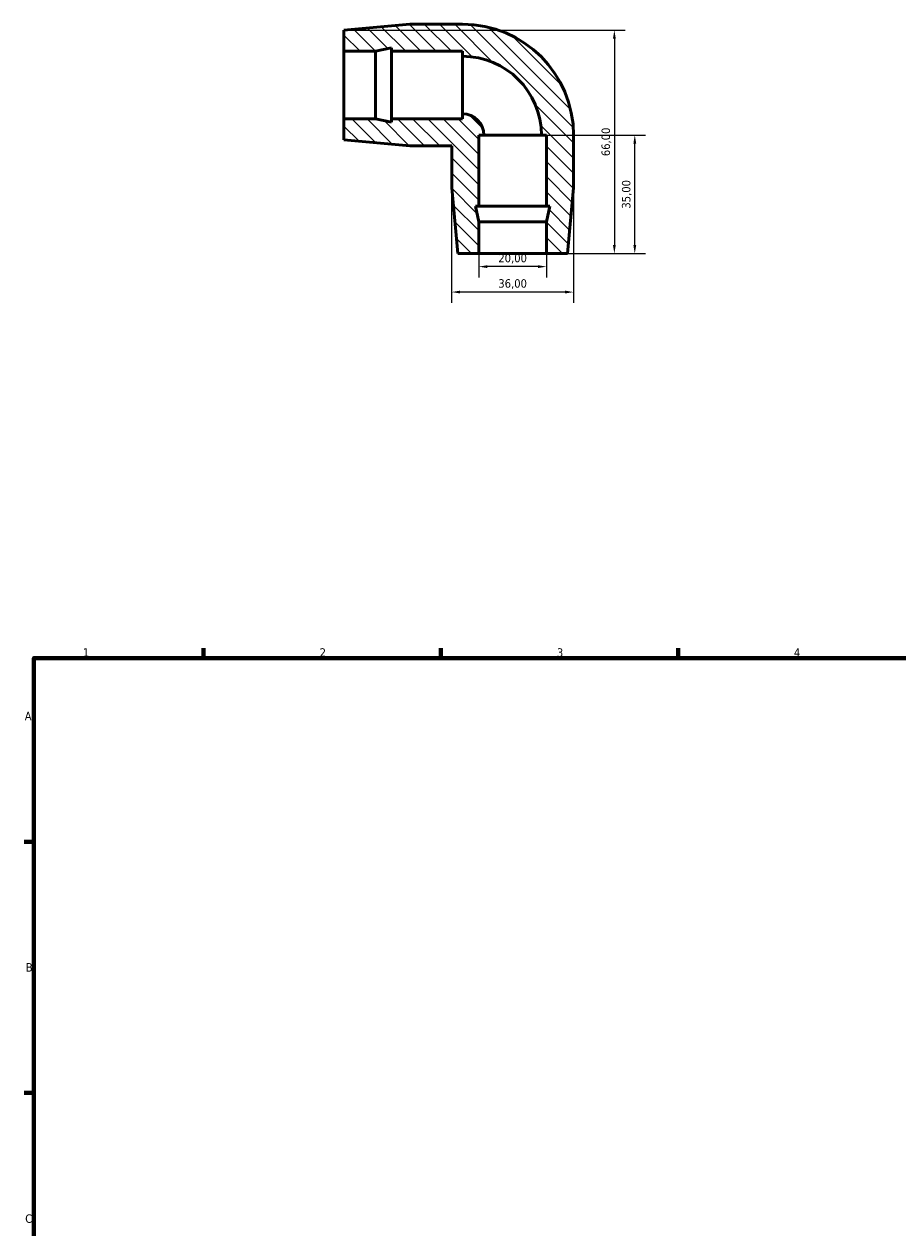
# Model space of a CAD drawing. Header units: millimetres. Extents: x -154 to 1311, y -206 to 761.
# Tile 2 of 7: x 17 to 275, y 406 to 761. Entities that reach past the tile are written whole.
import ezdxf

# ---------------------------------------------------------------- set-up
doc = ezdxf.new("R2010")
doc.units = ezdxf.units.MM
for name, color, linetype, lineweight in [('Border (ISO)', 7, 'Continuous', 70), ('Dimension (ISO)', 7, 'Continuous', 25), ('Hatch (ISO)', 7, 'Continuous', 18), ('Visible (ISO)', 7, 'Continuous', 50)]:
    doc.layers.add(name, color=color, linetype=linetype, lineweight=lineweight)
doc.styles.add('Note Text (ISO)', font='tahoma.ttf')
doc.dimstyles.new('Default (ISO)', dxfattribs={"dimtxt": 2.5, "dimasz": 2.5, "dimexe": 3.175, "dimexo": 0, "dimgap": 0.762, "dimtad": 1, "dimrnd": 1e-08, "dimzin": 0, "dimtxsty": 'Note Text (ISO)', "dimcen": 0.09, "dimdle": 10, "dimclrd": 256, "dimclre": 256, "dimclrt": 232, "dimazin": 0, "dimtfac": 1.40208, "dimtmove": 0, "dimatfit": 3, "dimfxl": 1, "dimtolj": 1, "dimtzin": 0, "dimlwd": -1, "dimlwe": -1, "dimarcsym": 0})

# ---------------------------------------------------------------- blocks, each defined once
blk = doc.blocks.new('Borders Default Border')
at = {"layer": 'Border (ISO)'}
for p, q in [((70.08, 574), (70.08, 576.9)), ((140.17, 574), (140.17, 576.9)), ((210.25, 574), (210.25, 576.9)), ((20, 519.75), (17.1, 519.75)), ((20, 445.5), (17.1, 445.5))]:
    blk.add_line(p, q, dxfattribs=at)
at = {"layer": 'Border (ISO)', "flags": 128}
blk.add_lwpolyline([(20, 20), (20, 574), (821, 574), (821, 20), (20, 20)], dxfattribs=at)
at = {"layer": 'Border (ISO)', "color": 232, "true_color": 0xca0064, "char_height": 2.5, "attachment_point": 7, "style": 'Note Text (ISO)'}
for s, insert in [('1', (34.48, 574.4)), ('2', (104.37, 574.4)), ('3', (174.43, 574.35)), ('4', (244.42, 574.4)), ('A', (17.29, 555.62)), ('B', (17.59, 481.37)), ('C', (17.43, 407.08))]:
    blk.add_mtext(s, dxfattribs=dict(at, insert=insert))
blk = doc.blocks.new('*D11')
at = {"layer": 'Defpoints', "color": 0, "transparency": 16777216}
for p in [(111.56, 759.53), (177.56, 693.53), (191.41, 693.53)]:
    blk.add_point(p, dxfattribs=at)
at = {"layer": 'Dimension (ISO)', "transparency": 16777216}
for p, q in [((111.56, 759.53), (194.58, 759.53)), ((191.41, 757.03), (191.41, 696.03)), ((177.56, 693.53), (194.58, 693.53))]:
    blk.add_line(p, q, dxfattribs=at)
for points in [[(190.99, 757.03), (191.82, 757.03), (191.41, 759.53)], [(190.99, 696.03), (191.82, 696.03), (191.41, 693.53)]]:
    blk.add_solid(points, dxfattribs=at)
at = {"layer": 'Dimension (ISO)', "color": 232, "true_color": 0xca0064, "transparency": 16777216, "insert": (189.06, 726.53), "char_height": 2.5, "attachment_point": 5, "rotation": 90, "style": 'Note Text (ISO)'}
blk.add_mtext('\\A1;66,00', dxfattribs=at)
blk = doc.blocks.new('*D12')
at = {"layer": 'Defpoints', "color": 0, "transparency": 16777216}
for p in [(151.36, 693.53), (171.36, 693.53), (151.36, 689.67)]:
    blk.add_point(p, dxfattribs=at)
at = {"layer": 'Dimension (ISO)', "transparency": 16777216}
for p, q in [((151.36, 693.53), (151.36, 686.49)), ((171.36, 693.53), (171.36, 686.49)), ((168.86, 689.67), (153.86, 689.67))]:
    blk.add_line(p, q, dxfattribs=at)
for points in [[(153.86, 690.08), (153.86, 689.25), (151.36, 689.67)], [(168.86, 690.08), (168.86, 689.25), (171.36, 689.67)]]:
    blk.add_solid(points, dxfattribs=at)
at = {"layer": 'Dimension (ISO)', "color": 232, "true_color": 0xca0064, "transparency": 16777216, "insert": (161.36, 692.01), "char_height": 2.5, "attachment_point": 5, "style": 'Note Text (ISO)'}
blk.add_mtext('\\A1;20,00', dxfattribs=at)
blk = doc.blocks.new('*D13')
at = {"layer": 'Defpoints', "color": 0, "transparency": 16777216}
for p in [(143.36, 719.13), (179.36, 720.73), (143.36, 682.15)]:
    blk.add_point(p, dxfattribs=at)
at = {"layer": 'Dimension (ISO)', "transparency": 16777216}
for p, q in [((143.36, 719.13), (143.36, 678.98)), ((179.36, 720.73), (179.36, 678.98)), ((176.86, 682.15), (145.86, 682.15))]:
    blk.add_line(p, q, dxfattribs=at)
for points in [[(145.86, 682.57), (145.86, 681.74), (143.36, 682.15)], [(176.86, 682.57), (176.86, 681.74), (179.36, 682.15)]]:
    blk.add_solid(points, dxfattribs=at)
at = {"layer": 'Dimension (ISO)', "color": 232, "true_color": 0xca0064, "transparency": 16777216, "insert": (161.36, 684.5), "char_height": 2.5, "attachment_point": 5, "style": 'Note Text (ISO)'}
blk.add_mtext('\\A1;36,00', dxfattribs=at)
blk = doc.blocks.new('*D15')
at = {"layer": 'Defpoints', "color": 0, "transparency": 16777216}
for p in [(161.36, 728.53), (197.43, 728.53), (171.36, 693.53)]:
    blk.add_point(p, dxfattribs=at)
at = {"layer": 'Dimension (ISO)', "transparency": 16777216}
for p, q in [((161.36, 728.53), (200.61, 728.53)), ((197.43, 696.03), (197.43, 726.03)), ((171.36, 693.53), (200.61, 693.53))]:
    blk.add_line(p, q, dxfattribs=at)
for points in [[(197.02, 726.03), (197.85, 726.03), (197.43, 728.53)], [(197.02, 696.03), (197.85, 696.03), (197.43, 693.53)]]:
    blk.add_solid(points, dxfattribs=at)
at = {"layer": 'Dimension (ISO)', "color": 232, "true_color": 0xca0064, "transparency": 16777216, "insert": (195.09, 711.03), "char_height": 2.5, "attachment_point": 5, "rotation": 90, "style": 'Note Text (ISO)'}
blk.add_mtext('\\A1;35,00', dxfattribs=at)

msp = doc.modelspace()

# ---------------------------------------------------------------- hatches: boundary and pattern name
at = {"layer": 'Hatch (ISO)'}
h = msp.add_hatch(dxfattribs=at)
h.set_pattern_fill('ANSI31', color=256, scale=25.4, angle=90, style=0)
h.set_pattern_definition([(135, (542.3583, -350.7138), (-2.245064, -2.245064), [])])
edge = h.paths.add_edge_path()
edge.add_ellipse((146.563, 728.528), major_axis=(32.8, 0), ratio=1, start_angle=0, end_angle=90)
edge.add_line((146.563, 761.328), (130.975, 761.328))
edge.add_line((130.975, 761.328), (111.563, 759.528))
edge.add_line((111.563, 759.528), (111.563, 753.328))
edge.add_line((111.563, 753.328), (120.896, 753.328))
edge.add_line((120.896, 753.328), (125.563, 754.32))
edge.add_line((125.563, 754.32), (125.563, 753.328))
edge.add_line((125.563, 753.328), (146.563, 753.328))
edge.add_line((146.563, 753.328), (146.563, 751.828))
edge.add_ellipse((146.563, 728.528), major_axis=(0, 23.3), ratio=1, start_angle=270, end_angle=360, ccw=False)
edge.add_line((169.863, 728.528), (171.363, 728.528))
edge.add_line((171.363, 728.528), (171.363, 707.528))
edge.add_line((171.363, 707.528), (172.355, 707.528))
edge.add_line((172.355, 707.528), (171.363, 702.861))
edge.add_line((171.363, 702.861), (171.363, 693.528))
edge.add_line((171.363, 693.528), (177.563, 693.528))
edge.add_line((177.563, 693.528), (179.363, 712.94))
edge.add_line((179.363, 712.94), (179.363, 728.528))
edge = h.paths.add_edge_path()
edge.add_line((130.975, 725.328), (143.363, 725.328))
edge.add_line((143.363, 725.328), (143.363, 712.94))
edge.add_line((143.363, 712.94), (145.163, 693.528))
edge.add_line((145.163, 693.528), (151.363, 693.528))
edge.add_line((151.363, 693.528), (151.363, 702.861))
edge.add_line((151.363, 702.861), (150.371, 707.528))
edge.add_line((150.371, 707.528), (151.363, 707.528))
edge.add_line((151.363, 707.528), (151.363, 728.528))
edge.add_line((151.363, 728.528), (152.863, 728.528))
edge.add_ellipse((146.563, 728.528), major_axis=(6.3, 0), ratio=1, start_angle=0, end_angle=90)
edge.add_line((146.563, 734.828), (146.563, 733.328))
edge.add_line((146.563, 733.328), (125.563, 733.328))
edge.add_line((125.563, 733.328), (125.563, 732.336))
edge.add_line((125.563, 732.336), (120.896, 733.328))
edge.add_line((120.896, 733.328), (111.563, 733.328))
edge.add_line((111.563, 733.328), (111.563, 727.128))
edge.add_line((111.563, 727.128), (130.975, 725.328))

# ---------------------------------------------------------------- linework, layer by layer
at = {"layer": 'Visible (ISO)'}
for p, q in [((130.975, 761.328), (111.563, 759.528)), ((146.563, 761.328), (130.975, 761.328)), ((111.563, 759.528), (111.563, 753.328)), ((120.896, 753.328), (125.563, 754.32)), ((125.563, 754.32), (125.563, 753.328)), ((111.563, 753.328), (120.896, 753.328)), ((111.563, 733.328), (111.563, 753.328)), ((120.896, 733.328), (120.896, 753.328)), ((125.563, 753.328), (146.563, 753.328)), ((125.563, 733.328), (125.563, 753.328)), ((146.563, 753.328), (146.563, 751.828)), ((146.563, 734.828), (146.563, 751.828)), ((120.896, 733.328), (111.563, 733.328)), ((111.563, 733.328), (111.563, 727.128)), ((125.563, 732.336), (120.896, 733.328)), ((146.563, 733.328), (125.563, 733.328)), ((125.563, 733.328), (125.563, 732.336)), ((146.563, 734.828), (146.563, 733.328)), ((111.563, 727.128), (130.975, 725.328)), ((151.363, 707.528), (151.363, 728.528)), ((151.363, 728.528), (152.863, 728.528)), ((169.863, 728.528), (152.863, 728.528)), ((169.863, 728.528), (171.363, 728.528)), ((171.363, 728.528), (171.363, 707.528)), ((179.363, 712.94), (179.363, 728.528)), ((130.975, 725.328), (143.363, 725.328)), ((143.363, 725.328), (143.363, 712.94)), ((143.363, 712.94), (145.163, 693.528)), ((177.563, 693.528), (179.363, 712.94)), ((151.363, 702.861), (150.371, 707.528)), ((150.371, 707.528), (151.363, 707.528)), ((171.363, 707.528), (151.363, 707.528)), ((171.363, 707.528), (172.355, 707.528)), ((172.355, 707.528), (171.363, 702.861)), ((151.363, 693.528), (151.363, 702.861)), ((171.363, 702.861), (151.363, 702.861)), ((171.363, 702.861), (171.363, 693.528)), ((145.163, 693.528), (151.363, 693.528)), ((171.363, 693.528), (151.363, 693.528)), ((171.363, 693.528), (177.563, 693.528))]:
    msp.add_line(p, q, dxfattribs=at)
for radius in [32.8, 23.3, 6.3]:
    msp.add_arc((146.563, 728.528), radius, 0, 90, dxfattribs=at)

# ---------------------------------------------------------------- block references
msp.add_blockref('Borders Default Border', (0, 0))

# ---------------------------------------------------------------- dimensions: what is measured, and where the dimension line sits
at = {"layer": 'Dimension (ISO)'}
for base, p1, p2, picture, middle in [((191.406, 693.528), (111.563, 759.528), (177.563, 693.528), '*D11', (189.058, 726.528)), ((197.434, 728.528), (171.363, 693.528), (161.363, 728.528), '*D15', (195.086, 711.028))]:
    dim = msp.add_linear_dim(base=base, p1=p1, p2=p2, angle=90, dimstyle='Default (ISO)', dxfattribs=at)
    dim.commit()
    dim.dimension.update_dxf_attribs({"geometry": picture, "text_midpoint": middle})
for base, p1, p2, picture, middle in [((143.363, 682.153), (179.363, 720.734), (143.363, 719.134), '*D13', (161.363, 684.502)), ((151.363, 689.666), (171.363, 693.528), (151.363, 693.528), '*D12', (161.363, 692.014))]:
    dim = msp.add_linear_dim(base=base, p1=p1, p2=p2, dimstyle='Default (ISO)', dxfattribs=at)
    dim.commit()
    dim.dimension.update_dxf_attribs({"geometry": picture, "text_midpoint": middle})

doc.saveas('drawing.dxf')
